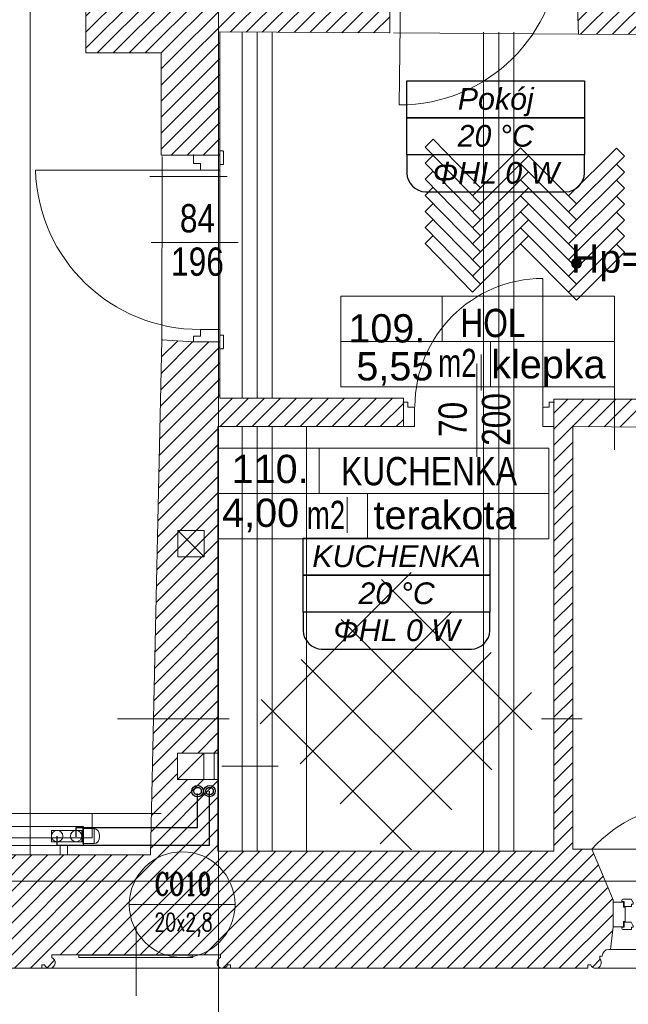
# Model space of a CAD drawing. Header units: millimetres. Extents: x -573548 to 674770, y -210017 to -47794.
# Tile 41 of 234: x 100630 to 103854, y -155674 to -150457. Entities that reach past the tile are written whole.
import ezdxf
from ezdxf.enums import TextEntityAlignment as Align
from ezdxf.lldxf.tags import DXFTag

# ---------------------------------------------------------------- set-up
doc = ezdxf.new("R2010")
doc.units = ezdxf.units.MM
for name, color, linetype, lineweight in [('_S_CO_OPIS_PION', 7, 'Continuous', 13), ('A.05 RZUT 1 PIĘTRA_is$0$A-DRZWI_Nr_pióra__9', 8, 'Continuous', 9), ('A.05 RZUT 1 PIĘTRA_is$0$A-OPISY-2_Nr_pióra__2', 8, 'Continuous', 9), ('A.05 RZUT 1 PIĘTRA_is$0$A-OPISY-3_Nr_pióra__6', 8, 'Continuous', 9), ('A.05 RZUT 1 PIĘTRA_is$0$A-WIDOK_Nr_pióra__8', 8, 'Continuous', 9), ('A.05 RZUT 1 PIĘTRA_is$0$A-WYSOKOSCI_Nr_pióra__7', 8, 'Continuous', 9), ('A.05 RZUT 1 PIĘTRA_is$0$belki nad_Nr_pióra__1', 8, 'Continuous', 9), ('A.05 RZUT 1 PIĘTRA_is$0$CO TO JEST_Nr_pióra__1', 8, 'Continuous', 9), ('A.05 RZUT 1 PIĘTRA_is$0$detalokna_Nr_pióra__1', 8, 'Continuous', 9), ('A.05 RZUT 1 PIĘTRA_is$0$detalokna_Nr_pióra__41', 8, 'Continuous', 9), ('A.05 RZUT 1 PIĘTRA_is$0$DIM MALY_Nr_pióra__8', 8, 'Continuous', 9), ('A.05 RZUT 1 PIĘTRA_is$0$Drawing & Figure_Nr_pióra__18', 8, 'Continuous', 9), ('A.05 RZUT 1 PIĘTRA_is$0$DRZWI_Nr_pióra__251', 8, 'Continuous', 9), ('A.05 RZUT 1 PIĘTRA_is$0$DRZWI_Nr_pióra__41', 8, 'Continuous', 9), ('A.05 RZUT 1 PIĘTRA_is$0$linia nadproza_Nr_pióra__1', 8, 'Continuous', 9), ('A.05 RZUT 1 PIĘTRA_is$0$Nowe_GRZEJNIK_Nr_pióra__59', 8, 'Continuous', 9), ('A.05 RZUT 1 PIĘTRA_is$0$OKNO_DETAL_Nr_pióra__41', 8, 'Continuous', 9), ('A.05 RZUT 1 PIĘTRA_is$0$OKNO_DETAL_Nr_pióra__8', 8, 'Continuous', 9), ('A.05 RZUT 1 PIĘTRA_is$0$opisy inne_Nr_pióra__1', 8, 'Continuous', 9), ('A.05 RZUT 1 PIĘTRA_is$0$OSIE_Nr_pióra__1', 8, 'Continuous', 9), ('A.05 RZUT 1 PIĘTRA_is$0$POSADZKI_Nr_pióra__18', 8, 'Continuous', 9), ('A.05 RZUT 1 PIĘTRA_is$0$SCIANY_KONSTR_Nr_pióra__21', 8, 'Continuous', 9), ('A.05 RZUT 1 PIĘTRA_is$0$SCIANY_KONSTR_Nr_pióra__4', 8, 'Continuous', 9), ('A.05 RZUT 1 PIĘTRA_is$0$strop_Nr_pióra__8', 8, 'Continuous', 9), ('A.05 RZUT 1 PIĘTRA_is$0$Structural - Bearing_Nr_pióra__21', 8, 'Continuous', 9), ('A.05 RZUT 1 PIĘTRA_is$0$Structural - Grid', 8, 'Continuous', 9), ('A.05 RZUT 1 PIĘTRA_is$0$Structural - Grid_Nr_pióra__17', 8, 'Continuous', 9), ('A.05 RZUT 1 PIĘTRA_is$0$WIDOK_Nr_pióra__1', 8, 'Continuous', 9), ('A.05 RZUT 1 PIĘTRA_is$0$WIDOK_Nr_pióra__8', 8, 'Continuous', 9), ('A.05 RZUT 1 PIĘTRA_is$0$WYCIĄG_Nr_pióra__1', 8, 'Continuous', 9), ('FLUID-Powrót', 7, 'Continuous', 30), ('FLUID-Zasilanie', 7, 'Continuous', 30), ('SAN_Armatura CO na rozwinięciu', 7, 'Continuous', 13), ('SAN_Armatura CO na rzucie', 7, 'Continuous', 13), ('SAN_Grzejniki CO na rzucie', 7, 'Continuous', 13), ('SAN_Przewody powrotne CO na rzucie', 5, 'Continuous', 40), ('SAN_Przewody zasilające CO na rzucie', 1, 'Continuous', 40)]:
    doc.layers.add(name, color=color, linetype=linetype, lineweight=lineweight)
doc.layers.add('SAN_Etykiety pomieszczeń na rzucie', color=7, linetype='Continuous')
doc.layers.add('SAN_Piony CO na rzucie', color=8, linetype='Continuous')
doc.styles.add('A.05 RZUT 1 PIĘTRA_is$0$STYL_AUTOMATYCZNY_1', font='arial.ttf')
doc.styles.add('A.05 RZUT 1 PIĘTRA_is$0$STYL_AUTOMATYCZNY_4', font='arial.ttf', dxfattribs={"width": 0.8})
doc.styles.add('A.05 RZUT 1 PIĘTRA_is$0$STYL_AUTOMATYCZNY_5', font='arial.ttf', dxfattribs={"width": 0.7})
doc.styles.add('Etykiety pomieszczeń na rzucie', font='ariali.ttf')
doc.styles.add('JOLARD', font='complex.shx', dxfattribs={"width": 0.7})
tags = doc.linetypes.add('DASH', pattern=[15, 10, -5]).pattern_tags.tags
tags[6:7] = [DXFTag(74, 4), DXFTag(75, 0), DXFTag(340, '0'), DXFTag(46, 0.0), DXFTag(50, 0.0), DXFTag(44, 0.0), DXFTag(45, 0.0)]
tags[4:5] = [DXFTag(74, 4), DXFTag(75, 0), DXFTag(340, '0'), DXFTag(46, 0.0), DXFTag(50, 0.0), DXFTag(44, 0.0), DXFTag(45, 0.0)]
pattern_1 = [(45, (0, 0), (-42.426407, 42.426407), [])]

# ---------------------------------------------------------------- blocks, each defined once
blk = doc.blocks.new('A.05 RZUT 1 PIĘTRA_is$0$Standardowy znacznik osi')
at = {"layer": 'A.05 RZUT 1 PIĘTRA_is$0$Structural - Grid_Nr_pióra__17'}
blk.add_line((1000, 0), (17855.4, 0), dxfattribs=at)
at = {"layer": 'A.05 RZUT 1 PIĘTRA_is$0$Structural - Grid_Nr_pióra__17', "style": 'A.05 RZUT 1 PIĘTRA_is$0$STYL_AUTOMATYCZNY_1'}
for tag, p in [('AC_MarkerText_1_0', (5, -80)), ('AC_MarkerText_1_1', (19360.4, -80))]:
    blk.add_attdef(tag, text='', height=350, rotation=270, dxfattribs=at).set_placement(p, align=Align.TOP_CENTER)
blk = doc.blocks.new('A.05 RZUT 1 PIĘTRA_is$0$Standardowy znacznik osi_3')
at = {"layer": 'A.05 RZUT 1 PIĘTRA_is$0$Structural - Grid_Nr_pióra__17'}
blk.add_line((2962.2, 0), (40906.6, 0), dxfattribs=at)
at = {"layer": 'A.05 RZUT 1 PIĘTRA_is$0$Structural - Grid_Nr_pióra__17', "style": 'A.05 RZUT 1 PIĘTRA_is$0$STYL_AUTOMATYCZNY_1'}
for tag, p in [('AC_MarkerText_1_0', (-250, -335)), ('AC_MarkerText_1_1', (44118.7, -335))]:
    blk.add_attdef(tag, text='', height=350, rotation=180, dxfattribs=at).set_placement(p, align=Align.TOP_CENTER)
blk = doc.blocks.new('A.05 RZUT 1 PIĘTRA_is')
at = {"layer": 'A.05 RZUT 1 PIĘTRA_is$0$A-WYSOKOSCI_Nr_pióra__7'}
blk.add_hatch(color=256, dxfattribs=at).paths.add_polyline_path([(103890.4, -101747.7, 1), (103837, -101747.7, 1)])
at = {"layer": 'A.05 RZUT 1 PIĘTRA_is$0$Drawing & Figure_Nr_pióra__18'}
h = blk.add_hatch(dxfattribs=at)
h.set_pattern_fill('Common_Brick_0001', color=256, style=0, pattern_type=2)
h.set_pattern_definition(pattern_1)
h.paths.add_polyline_path([(99094.4, -98984.5), (99094.4, -99114.5), (99105, -99682.9), (101265, -99682.9), (101265, -99914.6), (101265, -100205.7), (101265, -100632.9), (101664.2, -100632.9), (101664.2, -101174.4), (101974.1, -101174.4), (101974.1, -100521.7), (102874.1, -100527), (102875, -100087.3), (102850.9, -100084.7), (102850.9, -99957.3), (102821.1, -99957.2), (102821.1, -99956.7), (102191.9, -99954.2), (102190.9, -99903.3), (101953.7, -99903.3), (101953, -99466.3), (101952.9, -99403.3), (102190.9, -99403.3), (102188.5, -99228.9), (102184.6, -98949.9), (102182, -98765.8), (102162, -98765.8), (102087.1, -98765.8), (102087.1, -98765.9), (101949.5, -98769.1), (101949.5, -98625.8), (102182, -98625.8), (102181.9, -94913.1), (102053.8, -94913.1), (101659.4, -94891.2), (101644.5, -98079.9), (101329.1, -98081.1), (101314.5, -98961), (99339.4, -98984.5), (99339.4, -98984.2), (99259.4, -98984.3), (99179.4, -98984.4), (99124.2, -98984.5)])
h = blk.add_hatch(dxfattribs=at)
h.set_pattern_fill('Common_Brick_0001', color=256, style=0, pattern_type=2)
h.set_pattern_definition(pattern_1)
h.paths.add_polyline_path([(99004.1, -105130.5), (99004.1, -105133.1), (99004.1, -105263.1), (99017.4, -105383.1), (99026.9, -105383.1, -0.383982), (99062.4, -105418.4), (99074.8, -105418.4), (99074.8, -105433.4, 1.205804), (99122.6, -105465.6), (99137.4, -105465.6), (99137.4, -105483.1), (99204.1, -105483.1), (100947.8, -105483.1), (101030.5, -105483.1), (101030.5, -105465.6), (101045.3, -105465.6, 0.263086), (101068.2, -105483.1), (101076.2, -105483.1, 0.761796), (101083.7, -105427), (101083.7, -105412.2), (101530.5, -105412.2), (101977.3, -105412.2), (101977.3, -105427, 0.761796), (101984.8, -105483.1), (101992.7, -105483.1, 0.263086), (102015.7, -105465.6), (102030.5, -105465.6), (102030.5, -105483.1), (102113.1, -105483.1), (103924.3, -105483.1), (103924.3, -105465.7), (103939, -105465.7, 1.205804), (103986.9, -105433.5), (103986.9, -105418.5), (103999.2, -105418.5, -0.383982), (104034.7, -105383.1), (104044.2, -105383.1), (104057.6, -105263.1), (104057.6, -105133.1), (104057.6, -105120.6), (103945.6, -104852.9), (103944.9, -104852.9), (103844.1, -104852.9), (103844.1, -104162.2), (103844.1, -102612.9), (104065.1, -102614.3), (104741.9, -102618.9), (104741.9, -102618.7), (106171.9, -102627.6), (106171.9, -102628.6), (106251.9, -102629.2), (106251.9, -102618.7), (106370.4, -102462.9), (104954.1, -102462.9), (104954.1, -102402.3), (104954.2, -102162.3), (104954.2, -101922.3), (104954.2, -101876.9), (104954.2, -101286.9), (104954.2, -101086.9), (104954.2, -100540.3), (105004.2, -100540.6), (105004.6, -100517.3), (105003.8, -100516.6), (105001.4, -100099.6), (105011.2, -100099.6), (104997.1, -99971.2), (104808.8, -99969.9), (104807.5, -100169.9), (104600.5, -100168.5), (104107.5, -100165.1), (104108.8, -99965.1), (103861, -99963.2), (103861, -100145.9), (103873.8, -100532.8), (104843.4, -100540.6), (104843.4, -101086.9), (104843.4, -101286.9), (104843.4, -101876.9), (104843.5, -102467.9), (104065.1, -102467.9), (103743.6, -102467.9), (103743.6, -102482.8), (103746.4, -102482.8), (103744.1, -102612.9), (103743.7, -102612.9), (103744, -104162.2), (103744.1, -104862.9), (101964.1, -104862.9), (101964.1, -104482.9), (101889.3, -104482.9), (101749.6, -104482.9), (101749.6, -104482.7), (101749.3, -104342.9), (101963.9, -104342.9), (101963.9, -104162.2), (101963.9, -102612.9), (102946.5, -102612.8), (102946.5, -102462.9), (102251.9, -102462.9), (102171.9, -102462.9), (102091.9, -102462.9), (101974.1, -102462.9), (101974.1, -102205.7), (101974.1, -102162.9), (101834.1, -102162.9), (101667.5, -102152.9), (101623.3, -104162.2), (101612.3, -104662.9), (101607.5, -104882.9), (99117.5, -104882.9)])
at = {"layer": 'A.05 RZUT 1 PIĘTRA_is$0$A-DRZWI_Nr_pióra__9'}
for p, q in [((102070.9, -101638.1), (101610, -101638.1)), ((103336.5, -102279.9), (103336.5, -102772.9))]:
    blk.add_line(p, q, dxfattribs=at)
for points in [[(102934.9, -100060.2), (102924.9, -100908.2, 0.411769), (103776.9, -100066.2)], [(101871.2, -101254.6), (100997.6, -101254.6, 0.406915), (101871.2, -102098.2)], [(103685.8, -102506.4), (103685.8, -101827.8, 0.413892), (103007.9, -102506.4)]]:
    blk.add_lwpolyline(points, format="xyb", dxfattribs=at)
at = {"layer": 'A.05 RZUT 1 PIĘTRA_is$0$A-OPISY-3_Nr_pióra__6'}
for p, q in [((103151.4, -101922.3), (103151.4, -102162.3)), ((102615.3, -102162.3), (104065.1, -102162.3)), ((103408.3, -102162.3), (103408.3, -102402.3)), ((103359.1, -102231), (103359.1, -102421)), ((102500, -102727.6), (102500, -102967.6)), ((101963.9, -102967.6), (103716.6, -102967.6)), ((102648.1, -102986.4), (102648.1, -103176.3)), ((102756.8, -102967.6), (102756.8, -103207.6))]:
    blk.add_line(p, q, dxfattribs=at)
for points in [[(102615.3, -102402.3), (102615.3, -101922.3), (104065.1, -101922.3), (104065.1, -102402.3)], [(101963.9, -103207.6), (101963.9, -102727.6), (103716.6, -102727.6), (103716.6, -103207.6)]]:
    blk.add_lwpolyline(points, close=True, dxfattribs=at)
at = {"layer": 'A.05 RZUT 1 PIĘTRA_is$0$A-WIDOK_Nr_pióra__8'}
for p, q in [((101751.2, -103163.6), (101891.2, -103303.6)), ((101749.3, -104482.9), (101889.3, -104342.9)), ((101889.3, -104342.9), (101889.3, -104482.9))]:
    blk.add_line(p, q, dxfattribs=at)
at = {"layer": 'A.05 RZUT 1 PIĘTRA_is$0$A-WYSOKOSCI_Nr_pióra__7'}
blk.add_circle((103863.7, -101747.7), 26.7, dxfattribs=at)
at = {"layer": 'A.05 RZUT 1 PIĘTRA_is$0$belki nad_Nr_pióra__1'}
for p, q in [((100969.4, -99682.9), (100969.4, -104882.9)), ((102091.9, -100522.4), (102091.9, -102462.9)), ((102251.9, -100523.3), (102251.9, -102462.9)), ((103371.9, -100523.3), (103371.9, -104862.9)), ((103531.9, -100523.3), (103531.9, -104862.9)), ((102091.9, -102612.9), (102091.9, -104862.9)), ((102251.9, -102612.9), (102251.9, -104862.9))]:
    blk.add_line(p, q, dxfattribs=at)
at = {"layer": 'A.05 RZUT 1 PIĘTRA_is$0$CO TO JEST_Nr_pióra__1'}
blk.add_line((99532.9, -104662.9), (101664.2, -104662.9), dxfattribs=at)
at = {"layer": 'A.05 RZUT 1 PIĘTRA_is$0$detalokna_Nr_pióra__1'}
for p, q in [((104044.2, -105383.1), (104904, -105383.1)), ((103969.7, -105483.6), (104973.8, -105483.6))]:
    blk.add_line(p, q, dxfattribs=at)
at = {"layer": 'A.05 RZUT 1 PIĘTRA_is$0$detalokna_Nr_pióra__41'}
blk.add_lwpolyline([(104122.1, -105236.1), (104122.1, -105159.1), (104122.1, -105236.1), (104112.1, -105236.1), (104112.1, -105263.1), (104057.6, -105263.1), (104057.6, -105133.1), (104112.1, -105133.1), (104112.1, -105159.1), (104122.1, -105159.1)], dxfattribs=at)
at = {"layer": 'A.05 RZUT 1 PIĘTRA_is$0$DIM MALY_Nr_pióra__8'}
for p, q in [((101603.9, -101287.2), (102013.8, -101287.2)), ((104065.1, -102373.7), (104065.1, -102736.8)), ((101432.5, -104162.2), (102023.5, -104162.2)), ((103678.7, -104162.2), (103893.7, -104162.2))]:
    blk.add_line(p, q, dxfattribs=at)
at = {"layer": 'A.05 RZUT 1 PIĘTRA_is$0$DRZWI_Nr_pióra__251'}
blk.add_line((101974.1, -102123.3), (101974.1, -102171.6), dxfattribs=at)
at = {"layer": 'A.05 RZUT 1 PIĘTRA_is$0$DRZWI_Nr_pióra__41'}
for points in [[(101834.1, -101170.6), (101834.1, -101218.9), (101871.2, -101218.9), (101871.2, -101254.6), (101974.1, -101254.6), (101974.1, -101223.9), (101992.9, -101223.9), (101992.9, -101155.5, 0.414334), (101988.9, -101151.5), (101974.1, -101151.5)], [(101834.1, -102162.9), (101834.1, -102133.9), (101871.2, -102133.9), (101871.2, -102098.2), (101974.1, -102098.2), (101974.1, -102128.9), (101992.9, -102128.9), (101992.9, -102197.3, -0.414334), (101988.9, -102201.3), (101974.1, -102201.3)]]:
    blk.add_lwpolyline(points, format="xyb", dxfattribs=at)
for points in [[(102944.2, -102482.8), (102970.8, -102482.8), (102970.8, -102509.9), (103006, -102509.9), (103006, -102612.8), (102946.5, -102612.9)], [(103746.4, -102482.8), (103719.8, -102482.8), (103719.8, -102509.9), (103684.6, -102509.9), (103684.6, -102612.8), (103744.1, -102612.9)]]:
    blk.add_lwpolyline(points, dxfattribs=at)
at = {"layer": 'A.05 RZUT 1 PIĘTRA_is$0$linia nadproza_Nr_pióra__1'}
for p, q in [((102894.1, -100527), (103873.8, -100532.8)), ((101669.1, -101182.2), (101667.5, -102152.9)), ((101974.8, -101176.7), (101974.8, -102104))]:
    blk.add_line(p, q, dxfattribs=at)
at = {"layer": 'A.05 RZUT 1 PIĘTRA_is$0$Nowe_GRZEJNIK_Nr_pióra__59'}
blk.add_lwpolyline([(99798.5, -104792.9), (101298.5, -104792.9), (101298.5, -104662.9), (99798.5, -104662.9)], close=True, dxfattribs=at)
at = {"layer": 'A.05 RZUT 1 PIĘTRA_is$0$OKNO_DETAL_Nr_pióra__41'}
for points in [[(104112.1, -105117.4, 0.414214), (104104.1, -105125.4), (104104.1, -105129.4), (104116.1, -105129.4), (104116.1, -105155.4), (104155.1, -105155.4), (104155.1, -105143.4), (104164.1, -105143.4), (104164.1, -105133.4), (104163.1, -105133.4), (104154.3, -105117.4)], [(104130.3, -105239.9), (104116.1, -105239.9), (104116.1, -105265.9), (104104.1, -105265.9), (104104.1, -105269.9, 0.414214), (104112.1, -105277.9), (104130.3, -105277.9), (104155.1, -105277.9), (104155.1, -105265.9), (104164.1, -105265.9), (104164.1, -105255.9), (104163.1, -105255.9), (104154.3, -105239.9)]]:
    blk.add_lwpolyline(points, format="xyb", close=True, dxfattribs=at)
at = {"layer": 'A.05 RZUT 1 PIĘTRA_is$0$OKNO_DETAL_Nr_pióra__8'}
for p, q in [((101530.5, -105628.7), (101530.5, -105266.8)), ((102030.5, -105483.1), (101030.5, -105483.1))]:
    blk.add_line(p, q, dxfattribs=at)
at = {"layer": 'A.05 RZUT 1 PIĘTRA_is$0$OSIE_Nr_pióra__1'}
for p, q in [((102171.9, -100522.8), (102171.9, -102462.9)), ((103451.9, -100522.8), (103451.9, -104862.9)), ((102171.9, -102612.9), (102171.9, -104862.9))]:
    blk.add_line(p, q, dxfattribs=at)
at = {"layer": 'A.05 RZUT 1 PIĘTRA_is$0$POSADZKI_Nr_pióra__18'}
for p, q in [((103061.7, -101132.9), (103104.1, -101090.5)), ((103355.3, -101348.3), (103104.1, -101090.5)), ((103355.3, -101433.1), (103061.7, -101132.9)), ((103312.8, -101390.7), (103567.4, -101136.1)), ((103864.4, -101433.1), (103567.4, -101136.1)), ((103822, -101390.7), (104075.1, -101137.5)), ((104117.6, -101179.9), (104075.1, -101137.5)), ((103061.7, -101217.7), (103104.1, -101175.3)), ((103355.3, -101518), (103061.7, -101217.7)), ((103312.8, -101475.5), (103609.8, -101178.5)), ((103567.4, -101221), (103609.8, -101178.5)), ((103864.4, -101518), (103567.4, -101221)), ((103822, -101475.5), (104117.6, -101179.9)), ((103061.7, -101302.6), (103104.1, -101260.2)), ((103312.8, -101560.4), (103609.8, -101263.4)), ((103822, -101560.4), (104117.6, -101264.8)), ((104117.6, -101264.8), (104075.1, -101222.3)), ((103355.3, -101602.8), (103061.7, -101302.6)), ((103864.4, -101602.8), (103567.4, -101305.8)), ((104117.6, -101349.6), (104075.1, -101307.2)), ((103061.7, -101387.5), (103104.1, -101345)), ((103312.8, -101645.2), (103609.8, -101348.3)), ((103822, -101645.2), (104117.6, -101349.6)), ((103355.3, -101687.7), (103061.7, -101387.5)), ((103061.7, -101472.3), (103104.1, -101429.9)), ((103864.4, -101687.7), (103567.4, -101390.7)), ((104117.6, -101434.5), (104075.1, -101392)), ((103355.3, -101772.5), (103061.7, -101472.3)), ((103312.8, -101730.1), (103609.8, -101433.1)), ((103864.4, -101772.5), (103567.4, -101475.5)), ((103822, -101730.1), (104117.6, -101434.5)), ((104117.6, -101519.3), (104075.1, -101476.9)), ((103061.7, -101557.2), (103104.1, -101514.7)), ((103312.8, -101814.9), (103609.8, -101518)), ((103822, -101814.9), (104117.6, -101519.3)), ((103355.3, -101857.4), (103061.7, -101557.2)), ((103864.4, -101857.4), (103567.4, -101560.4)), ((103609.8, -101602.8), (103567.4, -101560.4)), ((104117.6, -101604.2), (104075.1, -101561.8)), ((103061.7, -101642), (103104.1, -101599.6)), ((103312.8, -101899.8), (103609.8, -101602.8)), ((103822, -101899.8), (104117.6, -101604.2)), ((103312.8, -101899.8), (103061.7, -101642)), ((103864.4, -101942.2), (103567.4, -101645.2)), ((103864.4, -101942.2), (104117.6, -101689)), ((104117.6, -101689), (104075.1, -101646.6)), ((102187.2, -104187.3), (102988.2, -103386.2)), ((102830, -103423), (103626.8, -104219.8)), ((102399.3, -104399.4), (103200.3, -103598.3)), ((102617.9, -103635.2), (103414.7, -104432)), ((102611.4, -104611.5), (103412.5, -103810.5)), ((102405.7, -103847.3), (103202.5, -104644.1)), ((102823.6, -104823.7), (103624.6, -104022.6)), ((102193.6, -104059.4), (102990.4, -104856.2))]:
    blk.add_line(p, q, dxfattribs=at)
at = {"layer": 'A.05 RZUT 1 PIĘTRA_is$0$SCIANY_KONSTR_Nr_pióra__21'}
for p, q in [((101265, -99682.9), (101265, -100632.9)), ((101664.2, -100632.9), (101265, -100632.9)), ((101664.2, -100632.9), (101664.2, -101174.4)), ((101667.5, -102152.9), (101607.5, -104882.9)), ((101751.2, -103163.6), (101751.2, -103303.6)), ((101751.2, -103163.6), (101891.2, -103163.6)), ((101891.2, -103163.6), (101891.2, -103303.6)), ((101751.2, -103303.6), (101891.2, -103303.6)), ((101963.9, -104342.9), (101749.3, -104342.9)), ((101749.6, -104482.9), (101749.3, -104342.9)), ((101964.1, -104482.9), (101749.6, -104482.9)), ((101607.5, -104882.9), (99117.5, -104882.9))]:
    blk.add_line(p, q, dxfattribs=at)
at = {"layer": 'A.05 RZUT 1 PIĘTRA_is$0$SCIANY_KONSTR_Nr_pióra__4'}
for p, q in [((103743.6, -102467.8), (103743.6, -102467.9)), ((101963.9, -104342.9), (101749.3, -104342.9))]:
    blk.add_line(p, q, dxfattribs=at)
at = {"layer": 'A.05 RZUT 1 PIĘTRA_is$0$strop_Nr_pióra__8'}
blk.add_arc((104469.5, -105319.4), 702.1, 41.6498, 138.3502, dxfattribs=at)
at = {"layer": 'A.05 RZUT 1 PIĘTRA_is$0$Structural - Bearing_Nr_pióra__21'}
for p, q in [((102874.1, -100527), (102875, -100087.3)), ((103873.8, -100532.8), (103861, -100145.8)), ((101974.1, -100521.7), (101974.1, -101174.4)), ((102874.1, -100527), (101974.1, -100521.7)), ((104843.4, -100540.6), (103873.8, -100532.8)), ((101664.2, -101174.4), (101974.1, -101174.4)), ((101667.5, -102152.9), (101834.1, -102162.9)), ((101974.1, -102162.9), (101824.1, -102162.9)), ((101974.1, -102162.9), (101974.1, -102462.9)), ((102946.5, -102462.9), (101974.1, -102462.9)), ((102946.5, -102462.8), (102946.5, -102612.8)), ((103743.6, -102467.9), (103744.1, -104862.9)), ((104843.5, -102467.9), (103743.6, -102467.9)), ((102946.5, -102612.8), (101963.9, -102612.9)), ((101963.9, -104342.9), (101963.9, -102612.9)), ((103844.1, -102612.9), (103844.1, -104852.9)), ((106795.2, -102632.9), (103844.1, -102612.9)), ((101964.1, -104482.9), (101964.1, -104862.9)), ((103744.1, -104862.9), (101964.1, -104862.9)), ((103945.6, -104852.9), (103844.1, -104852.9)), ((104057.6, -105120.6), (103945.6, -104852.9)), ((100989.2, -105483.1), (99204.1, -105483.1)), ((103924.3, -105483.1), (102113.1, -105483.1))]:
    blk.add_line(p, q, dxfattribs=at)
for points in [[(103841.6, -105483.1), (103924.3, -105483.1), (103924.3, -105465.7), (103939, -105465.7, 1.205804), (103986.9, -105433.5), (103986.9, -105418.5), (103999.2, -105418.5, -0.383982), (104034.7, -105383.1), (104044.2, -105383.1), (104057.6, -105263.1), (104057.6, -105120.6)], [(100947.8, -105483.1), (101030.5, -105483.1), (101030.5, -105465.6), (101045.3, -105465.6, 1.478383), (101083.7, -105427), (101083.7, -105412.2), (101530.5, -105412.2)], [(102113.1, -105483.1), (102030.5, -105483.1), (102030.5, -105465.6), (102015.7, -105465.6, -1.478383), (101977.3, -105427), (101977.3, -105412.2), (101530.5, -105412.2)]]:
    blk.add_lwpolyline(points, format="xyb", dxfattribs=at)
blk.add_lwpolyline([(101831.8, -105413.2), (101227, -105413.2), (101227, -105426.4), (101831.8, -105426.4)], close=True, dxfattribs=at)
at = {"layer": 'A.05 RZUT 1 PIĘTRA_is$0$WIDOK_Nr_pióra__1'}
blk.add_line((102433.9, -104862.9), (102433.9, -102612.9), dxfattribs=at)
at = {"layer": 'A.05 RZUT 1 PIĘTRA_is$0$WIDOK_Nr_pióra__8'}
blk.add_line((103944.9, -104852.9), (104994.1, -104852.9), dxfattribs=at)
at = {"layer": 'A.05 RZUT 1 PIĘTRA_is$0$WYCIĄG_Nr_pióra__1'}
blk.add_lwpolyline([(101963.9, -104342.9), (101943.9, -104342.9), (101943.9, -104482.9), (101963.9, -104482.9)], close=True, dxfattribs=at)
blk.add_lwpolyline([(101984.6, -104412.9), (102135.2, -104412.9), (102283, -104412.9)], dxfattribs=at)
at = {"layer": 'A.05 RZUT 1 PIĘTRA_is$0$Structural - Grid', "zscale": 1000}
for name, p, rotation in [('A.05 RZUT 1 PIĘTRA_is$0$Standardowy znacznik osi', (101967.3, -108395.1), 90), ('A.05 RZUT 1 PIĘTRA_is$0$Standardowy znacznik osi_3', (121686.6, -105021.8), 180)]:
    blk.add_blockref(name, p, dxfattribs=dict(at, rotation=rotation))
at = {"layer": 'A.05 RZUT 1 PIĘTRA_is$0$A-OPISY-2_Nr_pióra__2', "char_height": 150}
for s, insert, attachment_point, style in [('\\A1;{\\pql;\\fArial|b0|i0|c238|p0;\\W0.800000;HOL}', (103248.8, -102140.9), 7, 'A.05 RZUT 1 PIĘTRA_is$0$STYL_AUTOMATYCZNY_4'), ('\\A1;{\\pql;\\fArial|b0|i0|c238|p0;\\W1.000000;109.}', (102655.2, -102169.3), 7, 'A.05 RZUT 1 PIĘTRA_is$0$STYL_AUTOMATYCZNY_1'), ('\\A1;{\\pqr;\\fArial|b0|i0|c238|p0;\\W0.700000;m2}', (103334.9, -102200.9), 3, 'A.05 RZUT 1 PIĘTRA_is$0$STYL_AUTOMATYCZNY_5'), ('\\A1;{\\pql;\\fArial|b0|i0|c238|p0;\\W1.000000;5,55}', (102697.5, -102396.2), 7, 'A.05 RZUT 1 PIĘTRA_is$0$STYL_AUTOMATYCZNY_1'), ('\\A1;{\\pql;\\fArial|b0|i0|c238|p0;\\W1.000000;klepka}', (103412.2, -102402.8), 7, 'A.05 RZUT 1 PIĘTRA_is$0$STYL_AUTOMATYCZNY_1'), ('\\A1;{\\pql;\\fArial|b0|i0|c238|p0;\\W1.000000;110.}', (102036.8, -102914.4), 7, 'A.05 RZUT 1 PIĘTRA_is$0$STYL_AUTOMATYCZNY_1'), ('\\A1;{\\pql;\\fArial|b0|i0|c238|p0;\\W0.800000;KUCHENKA}', (102617.4, -102926.1), 7, 'A.05 RZUT 1 PIĘTRA_is$0$STYL_AUTOMATYCZNY_4'), ('\\A1;{\\pql;\\fArial|b0|i0|c238|p0;\\W1.000000;4,00}', (101986.5, -103172.5), 7, 'A.05 RZUT 1 PIĘTRA_is$0$STYL_AUTOMATYCZNY_1'), ('\\A1;{\\pqr;\\fArial|b0|i0|c238|p0;\\W0.700000;m2}', (102638.3, -103006.2), 3, 'A.05 RZUT 1 PIĘTRA_is$0$STYL_AUTOMATYCZNY_5'), ('\\A1;{\\pql;\\fArial|b0|i0|c238|p0;\\W1.000000;terakota}', (102788.6, -103158.6), 7, 'A.05 RZUT 1 PIĘTRA_is$0$STYL_AUTOMATYCZNY_1')]:
    blk.add_mtext(s, dxfattribs=dict(at, insert=insert, attachment_point=attachment_point, style=style))
at = {"layer": 'A.05 RZUT 1 PIĘTRA_is$0$A-WYSOKOSCI_Nr_pióra__7', "insert": (104232, -101745.4), "char_height": 150, "attachment_point": 5, "style": 'A.05 RZUT 1 PIĘTRA_is$0$STYL_AUTOMATYCZNY_1'}
blk.add_mtext('\\A1;{\\pqc;\\fArial|b0|i0|c238|p0;\\W1.000000;Hp=2.39}', dxfattribs=at)
at = {"layer": 'A.05 RZUT 1 PIĘTRA_is$0$opisy inne_Nr_pióra__1', "char_height": 150, "attachment_point": 5, "style": 'A.05 RZUT 1 PIĘTRA_is$0$STYL_AUTOMATYCZNY_4'}
for s, insert in [('\\A1;{\\pqc;\\fArial|b0|i0|c238|p0;\\W0.800000;84}', (101855.8, -101510.1)), ('\\A1;{\\pqc;\\fArial|b0|i0|c238|p0;\\W0.800000;196}', (101855.8, -101739.9))]:
    blk.add_mtext(s, dxfattribs=dict(at, insert=insert))
at = {"layer": 'A.05 RZUT 1 PIĘTRA_is$0$opisy inne_Nr_pióra__1', "char_height": 150, "attachment_point": 5, "rotation": 90, "style": 'A.05 RZUT 1 PIĘTRA_is$0$STYL_AUTOMATYCZNY_4'}
for s, insert in [('\\A1;{\\pqc;\\fArial|b0|i0|c238|p0;\\W0.800000;200}', (103438.6, -102575)), ('\\A1;{\\pqc;\\fArial|b0|i0|c238|p0;\\W0.800000;70}', (103208.8, -102575))]:
    blk.add_mtext(s, dxfattribs=dict(at, insert=insert))
blk = doc.blocks.new('CZLVK_P_55_5_85_5_10')
at = {"layer": 'SAN_Grzejniki CO na rzucie'}
for points in [[(-340, -50), (-340, 0), (-300, 0), (-300, -50)], [(300, -50), (300, 0), (340, 0), (340, -50)], [(-425, -150), (425, -150), (425, -50), (-425, -50), (-425, -150)]]:
    blk.add_lwpolyline(points, dxfattribs=at)
blk = doc.blocks.new('VERTPIPECOSUPPLY_P')
at = {"layer": 'SAN_Przewody zasilające CO na rzucie', "lineweight": 13}
blk.add_circle((0, 0), 30, dxfattribs=at)
blk = doc.blocks.new('VERTPIPECORETURN_P')
at = {"layer": 'SAN_Przewody powrotne CO na rzucie', "lineweight": 13}
blk.add_circle((0, 0), 30, dxfattribs=at)
blk = doc.blocks.new('ZTGRZVK_P')
at = {"layer": 'SAN_Armatura CO na rozwinięciu'}
blk.add_lwpolyline([(50, 40), (110, 40), (110, -40), (50, -40), (50, 40)], dxfattribs=at)
blk.add_ellipse((110, 0), major_axis=(0, 40), ratio=0.75, start_param=3.141593, end_param=6.283185, dxfattribs=at)
blk = doc.blocks.new('ZAWGVK_P')
at = {"layer": 'SAN_Armatura CO na rzucie'}
blk.add_lwpolyline([(-80, 30), (80, 30), (80, -30), (-80, -30), (-80, 30)], dxfattribs=at)

msp = doc.modelspace()

# ---------------------------------------------------------------- linework, layer by layer
at = {"layer": '_S_CO_OPIS_PION', "lineweight": 9, "ltscale": 50}
msp.add_line((101210, -155146.2), (101770.4, -155146.2), dxfattribs=at)
msp.add_circle((101490.2, -155146.2), 280.2, dxfattribs=at)
at = {"layer": 'FLUID-Powrót', "color": 142, "linetype": 'DASH', "ltscale": 10}
msp.add_line((100928.2, -154786.6), (100928.2, -154737.9), dxfattribs=at)
at = {"layer": 'FLUID-Powrót', "color": 142, "linetype": 'DASH', "ltscale": 10, "elevation": 0}
msp.add_lwpolyline([(100928.2, -154737.9), (101571.7, -154737.9), (101571.7, -154557.4)], dxfattribs=at)
at = {"layer": 'FLUID-Powrót', "color": 142, "linetype": 'DASH', "ltscale": 2}
msp.add_circle((101571.7, -154545), 30, dxfattribs=at)
msp.add_circle((101571.7, -154545), 30, dxfattribs=at)
at = {"layer": 'FLUID-Powrót', "color": 142, "linetype": 'DASH', "ltscale": 10}
msp.add_circle((101571.7, -154544.6), 20, dxfattribs=at)
msp.add_circle((101571.7, -154544.6), 20, dxfattribs=at)
at = {"layer": 'FLUID-Zasilanie', "color": 11, "linetype": 'Continuous'}
msp.add_line((100828.2, -154832.9), (100828.2, -154782.9), dxfattribs=at)
msp.add_lwpolyline([(101635.3, -154832.9), (101635.3, -154544.6)], dxfattribs=at)
at = {"layer": 'FLUID-Zasilanie', "color": 11, "linetype": 'Continuous', "elevation": 0}
msp.add_lwpolyline([(101635.3, -154832.9), (100828.2, -154832.9)], dxfattribs=at)
at = {"layer": 'FLUID-Zasilanie', "color": 11, "linetype": 'Continuous'}
for centre, radius in [((101635.3, -154544.1, 0), 30), ((101635.3, -154544.1, 0), 30), ((101635.3, -154544.6), 20), ((101635.3, -154544.6), 20)]:
    msp.add_circle(centre, radius, dxfattribs=at)
at = {"layer": 'SAN_Etykiety pomieszczeń na rzucie'}
for points in [[(102680.8, -150976.6), (102680.8, -150780.6), (103621.8, -150780.6), (103621.8, -150976.6), (102680.8, -150976.6)], [(102680.8, -151172.6), (102680.8, -150976.6), (103621.8, -150976.6), (103621.8, -151172.6), (102680.8, -151172.6)], [(102130.8, -153400.6), (102130.8, -153204.6), (103120.8, -153204.6), (103120.8, -153400.6), (102130.8, -153400.6)], [(102130.8, -153596.6), (102130.8, -153400.6), (103120.8, -153400.6), (103120.8, -153596.6), (102130.8, -153596.6)]]:
    msp.add_lwpolyline(points, dxfattribs=at)
for points in [[(102680.8, -151172.6), (102680.8, -151181.6), (102680.8, -151261.6), (102680.8, -151270.6), (102680.8, -151270.6), (102680.8, -151319.6), (102729.8, -151368.6), (102778.8, -151368.6), (102778.8, -151368.6), (102787.8, -151368.6), (103514.8, -151368.6), (103523.8, -151368.6), (103523.8, -151368.6), (103572.8, -151368.6), (103621.8, -151319.6), (103621.8, -151270.6), (103621.8, -151270.6), (103621.8, -151261.6), (103621.8, -151181.6), (103621.8, -151172.6)], [(102130.8, -153596.6), (102130.8, -153605.6), (102130.8, -153685.6), (102130.8, -153694.6), (102130.8, -153694.6), (102130.8, -153743.6), (102179.8, -153792.6), (102228.8, -153792.6), (102228.8, -153792.6), (102237.8, -153792.6), (103013.8, -153792.6), (103022.8, -153792.6), (103022.8, -153792.6), (103071.8, -153792.6), (103120.8, -153743.6), (103120.8, -153694.6), (103120.8, -153694.6), (103120.8, -153685.6), (103120.8, -153605.6), (103120.8, -153596.6)]]:
    msp.add_open_spline(points, degree=3, knots=[0, 0, 0, 0, 0.05, 0.05, 0.05, 0.050001, 0.1, 0.1, 0.1, 0.100001, 0.15, 0.15, 0.15, 0.150001, 0.2, 0.2, 0.2, 0.200001, 1, 1, 1, 1], dxfattribs=at)

# ---------------------------------------------------------------- block references
at = {"color": 150}
msp.add_blockref('A.05 RZUT 1 PIĘTRA_is', (-284.4, -50000), dxfattribs=at)
at = {"layer": 'SAN_Armatura CO na rzucie', "xscale": -1, "rotation": 180}
for name, p in [('ZAWGVK_P', (100878.2, -154782.9)), ('ZTGRZVK_P', (100913.2, -154782.9))]:
    msp.add_blockref(name, p, dxfattribs=at)
at = {"layer": 'SAN_Grzejniki CO na rzucie', "xscale": -1, "rotation": 180}
msp.add_blockref('CZLVK_P_55_5_85_5_10', (100543.2, -154882.9), dxfattribs=at)
at = {"layer": 'SAN_Piony CO na rzucie', "xscale": -1}
for name, p in [('VERTPIPECOSUPPLY_P', (100828.2, -154782.9)), ('VERTPIPECORETURN_P', (100928.2, -154782.9))]:
    msp.add_blockref(name, p, dxfattribs=at)

# ---------------------------------------------------------------- texts
at = {"layer": '_S_CO_OPIS_PION', "lineweight": 9, "ltscale": 50, "style": 'JOLARD', "width": 0.7}
for s, height, p in [('CO10', 120, (101495.3, -155036.7)), ('20x2,8', 96, (101497.1, -155238.6))]:
    msp.add_text(s, height=height, dxfattribs=at).set_placement(p, align=Align.MIDDLE_CENTER)
at = {"layer": 'SAN_Etykiety pomieszczeń na rzucie', "style": 'Etykiety pomieszczeń na rzucie'}
for s, p in [('Pokój', (102950.8, -150933.6)), ('20 °C', (102949.8, -151129.6)), ('ΦHL 0 W', (102817.8, -151325.6)), ('KUCHENKA', (102179.8, -153357.6)), ('20 °C', (102424.8, -153553.6)), ('ΦHL 0 W', (102291.8, -153749.6))]:
    msp.add_text(s, height=115, dxfattribs=at).set_placement(p)

doc.saveas('drawing.dxf')
